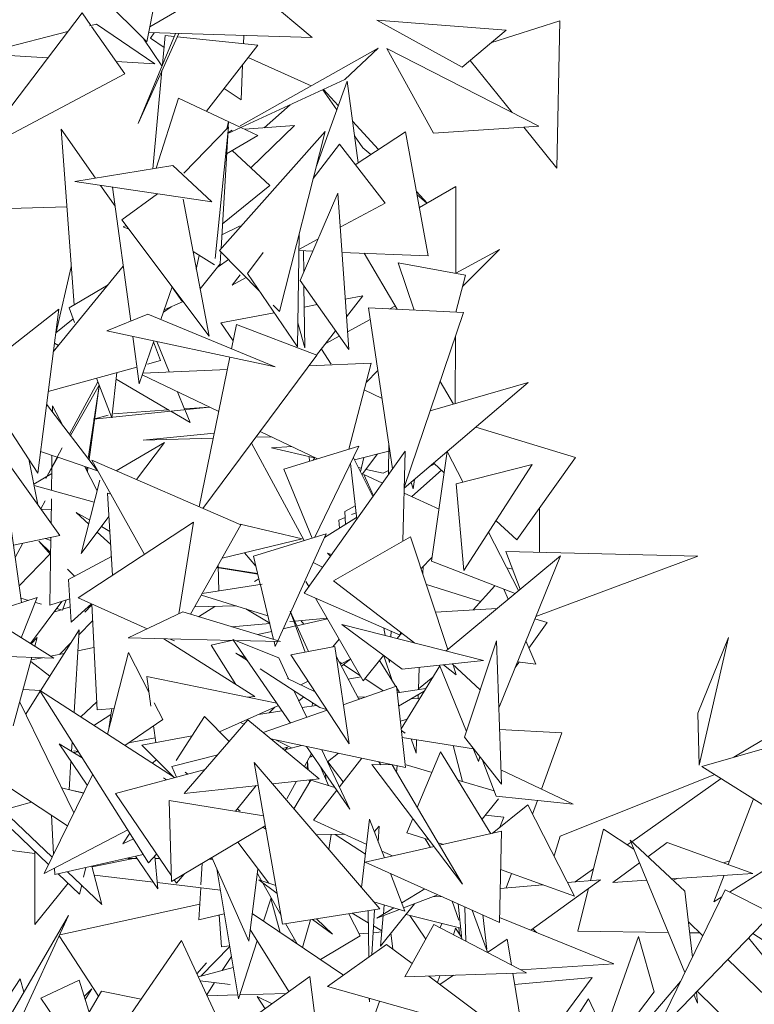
# Model space of a CAD drawing. Header units: metres. Extents: x -14.5 to 19.7, y -19.1 to 4.
# Tile 170 of 218: x 17.521 to 17.688, y 3.447 to 3.671. Entities that reach past the tile are written whole.
import ezdxf

# ---------------------------------------------------------------- set-up
doc = ezdxf.new("R2010")
doc.units = ezdxf.units.M
doc.layers.add('G-IMPT', color=7, linetype='Continuous', lineweight=5)
doc.layers.add('L-PLNT', color=7, linetype='Continuous', lineweight=5, true_color=0x005900)

# ---------------------------------------------------------------- blocks, each defined once
blk = doc.blocks.new('ÁRVORES ORNAMENTAIS - Pequeno e Médio Porte - Ipê-roxo-2976198-A')
at = {"layer": 'G-IMPT', "color": 253, "true_color": 0xaaaaaa}
for p, q in [((7.08361, 3.70653), (7.07538, 3.66582)), ((7.09619, 3.6809), (7.07607, 3.66921)), ((7.09619, 3.6809), (7.11299, 3.66677)), ((7.06147, 3.6797), (7.07538, 3.66582)), ((7.06069, 3.6724), (7.03648, 3.64055)), ((7.06069, 3.6724), (7.06271, 3.66952)), ((7.06235, 3.66942), (7.06399, 3.66985)), ((7.0772, 3.66083), (7.06399, 3.66985)), ((7.1471, 3.66006), (7.12773, 3.67072)), ((7.15713, 3.66842), (7.12773, 3.67072)), ((7.15367, 3.66554), (7.16931, 3.67056)), ((7.16864, 3.63712), (7.16931, 3.67056)), ((7.0384, 3.66323), (7.05747, 3.66816)), ((7.06287, 3.6693), (7.07042, 3.6585)), ((7.07342, 3.64727), (7.08191, 3.66771)), ((7.08266, 3.66769), (7.07342, 3.64727)), ((7.0758, 3.6679), (7.11299, 3.66677)), ((7.07712, 3.66786), (7.07626, 3.66661)), ((7.1471, 3.66006), (7.15713, 3.66842)), ((7.07884, 3.66031), (7.07477, 3.66643)), ((7.07934, 3.66452), (7.07626, 3.66661)), ((7.07898, 3.66065), (7.07958, 3.66721)), ((7.08162, 3.66699), (7.07958, 3.66721)), ((7.10064, 3.66502), (7.08231, 3.66692)), ((7.09739, 3.66535), (7.09747, 3.66724)), ((7.10064, 3.66502), (7.08896, 3.65001)), ((7.09661, 3.6467), (7.12803, 3.66439)), ((7.1204, 3.65721), (7.12803, 3.66439)), ((7.14063, 3.64501), (7.12999, 3.66425)), ((7.16458, 3.64665), (7.12999, 3.66425)), ((7.05292, 3.66218), (7.03869, 3.66298)), ((7.0772, 3.66083), (7.06845, 3.66132)), ((7.11281, 3.65582), (7.09848, 3.66224)), ((7.14893, 3.66159), (7.15846, 3.64976)), ((7.0768, 3.63697), (7.07885, 3.65928)), ((7.09684, 3.65259), (7.09719, 3.66058)), ((7.03648, 3.64055), (7.07042, 3.6585)), ((7.1204, 3.65721), (7.09384, 3.64497)), ((7.12095, 3.65687), (7.11399, 3.63755)), ((7.12348, 3.63832), (7.12095, 3.65687)), ((7.09684, 3.65259), (7.093, 3.65521)), ((7.11859, 3.65033), (7.11543, 3.65492)), ((7.11561, 3.655), (7.11895, 3.65133)), ((7.08262, 3.65301), (7.07756, 3.6371)), ((7.08262, 3.65301), (7.09661, 3.6464)), ((7.10207, 3.64626), (7.10802, 3.65151)), ((7.09398, 3.64769), (7.09361, 3.64601)), ((7.0939, 3.6463), (7.09398, 3.64769)), ((7.12219, 3.64778), (7.12807, 3.64132)), ((7.06375, 3.63481), (7.05594, 3.64592)), ((7.05594, 3.64592), (7.05888, 3.60601)), ((7.09398, 3.64639), (7.08386, 3.63599)), ((7.09096, 3.61658), (7.09398, 3.64639)), ((7.09192, 3.61841), (7.116, 3.64543)), ((7.09386, 3.64515), (7.09485, 3.64571)), ((7.09677, 3.64632), (7.10064, 3.64449)), ((7.10901, 3.6468), (7.09763, 3.64592)), ((7.10901, 3.6468), (7.09909, 3.63714)), ((7.116, 3.64543), (7.10555, 3.60449)), ((7.13425, 3.64536), (7.1228, 3.63787)), ((7.13425, 3.64536), (7.13941, 3.61719)), ((7.14063, 3.64501), (7.16458, 3.64665)), ((7.16116, 3.64641), (7.16864, 3.63712)), ((7.0923, 3.61883), (7.0938, 3.64453)), ((7.09355, 3.64035), (7.10064, 3.64449)), ((7.12455, 3.64169), (7.12264, 3.64446)), ((7.10336, 3.63316), (7.09483, 3.64109)), ((7.11921, 3.64251), (7.11326, 3.63471)), ((7.11921, 3.64251), (7.12958, 3.6291)), ((7.12455, 3.64169), (7.12632, 3.64017)), ((7.05905, 3.63403), (7.0813, 3.63772)), ((7.09022, 3.62946), (7.0813, 3.63772)), ((7.09022, 3.62946), (7.05905, 3.63403)), ((7.0682, 3.62847), (7.06489, 3.63317)), ((7.06762, 3.63277), (7.07174, 3.60231)), ((7.10336, 3.63316), (7.09263, 3.62443)), ((7.13674, 3.6318), (7.13917, 3.62913)), ((7.14571, 3.63292), (7.13741, 3.62812)), ((7.14571, 3.63292), (7.14565, 3.61317)), ((7.06972, 3.62538), (7.07784, 3.63128)), ((7.08956, 3.59894), (7.08366, 3.63007)), ((7.11027, 3.61153), (7.11884, 3.63144)), ((7.11884, 3.63144), (7.12135, 3.59585)), ((7.13687, 3.63105), (7.13912, 3.6291)), ((7.03645, 3.62769), (7.05723, 3.62832)), ((7.11939, 3.62365), (7.12958, 3.6291)), ((7.06972, 3.62538), (7.08956, 3.59894)), ((7.07069, 3.62409), (7.07002, 3.62373)), ((7.07132, 3.62324), (7.07002, 3.62373)), ((7.09248, 3.62194), (7.09661, 3.62401)), ((7.10964, 3.59651), (7.11003, 3.62202)), ((7.10998, 3.61862), (7.11432, 3.62094)), ((7.09192, 3.61841), (7.1011, 3.60904)), ((7.10997, 3.61835), (7.11315, 3.61823)), ((7.1111, 3.61346), (7.11103, 3.61831)), ((7.14565, 3.61324), (7.15562, 3.61863)), ((7.14726, 3.61031), (7.15562, 3.61863)), ((7.09081, 3.61512), (7.08592, 3.61813)), ((7.08735, 3.61726), (7.08667, 3.61416)), ((7.09167, 3.61465), (7.09397, 3.61632)), ((7.0921, 3.61537), (7.09226, 3.61807)), ((7.10184, 3.61796), (7.09831, 3.61312)), ((7.11979, 3.61796), (7.13941, 3.61719)), ((7.12481, 3.61777), (7.13237, 3.60504)), ((7.07005, 3.6148), (7.05414, 3.59533)), ((7.05483, 3.59979), (7.05824, 3.61466)), ((7.0921, 3.61537), (7.08753, 3.60965)), ((7.13254, 3.61554), (7.13619, 3.60485)), ((7.13254, 3.61554), (7.1479, 3.61276)), ((7.09661, 3.61287), (7.09482, 3.61052)), ((7.09482, 3.61052), (7.09799, 3.61221)), ((7.10964, 3.59651), (7.09831, 3.61312)), ((7.11027, 3.61153), (7.12135, 3.59585)), ((7.14571, 3.60438), (7.1479, 3.61276)), ((7.06661, 3.61059), (7.05772, 3.60532)), ((7.07863, 3.60269), (7.08117, 3.61013)), ((7.0835, 3.60671), (7.08114, 3.61006)), ((7.11135, 3.59627), (7.11115, 3.61028)), ((7.12054, 3.60731), (7.12451, 3.60807)), ((7.12451, 3.60807), (7.12082, 3.60333)), ((7.03614, 3.58991), (7.05538, 3.60508)), ((7.05538, 3.60508), (7.05063, 3.56779)), ((7.059, 3.60202), (7.05772, 3.60532)), ((7.0792, 3.60436), (7.08096, 3.60558)), ((7.0835, 3.60671), (7.07938, 3.60487)), ((7.10415, 3.60592), (7.10555, 3.60449)), ((7.11122, 3.60554), (7.11411, 3.60609)), ((7.12584, 3.60536), (7.1313, 3.56876)), ((7.12584, 3.60536), (7.14745, 3.6043)), ((7.13065, 3.60512), (7.13192, 3.60581)), ((7.0547, 3.59968), (7.05867, 3.60287)), ((7.07567, 3.60391), (7.06632, 3.60009)), ((7.07567, 3.60391), (7.10462, 3.59191)), ((7.09225, 3.60193), (7.10437, 3.60424)), ((7.12106, 3.59993), (7.12623, 3.60273)), ((7.13393, 3.56455), (7.14745, 3.6043)), ((7.09225, 3.60193), (7.09506, 3.59785)), ((7.09583, 3.60159), (7.09469, 3.59603)), ((7.09583, 3.60159), (7.11406, 3.59458)), ((7.10972, 3.60194), (7.11135, 3.59627)), ((7.10462, 3.59191), (7.06632, 3.60009)), ((7.07221, 3.59883), (7.07366, 3.5881)), ((7.11833, 3.60012), (7.11402, 3.59458)), ((7.11609, 3.59724), (7.11918, 3.59892)), ((7.14561, 3.59889), (7.14556, 3.58359)), ((7.05439, 3.59732), (7.05532, 3.59678)), ((7.07366, 3.5881), (7.07697, 3.59781)), ((7.07691, 3.59762), (7.0785, 3.59335)), ((7.08051, 3.59079), (7.07766, 3.59767)), ((7.11735, 3.59254), (7.11512, 3.59599)), ((7.09429, 3.59411), (7.08731, 3.56014)), ((7.08817, 3.55977), (7.11406, 3.59458)), ((7.053, 3.58636), (7.07315, 3.59188)), ((7.07556, 3.59254), (7.0785, 3.59335)), ((7.12639, 3.59274), (7.11224, 3.59214)), ((7.12639, 3.59274), (7.12133, 3.57321)), ((7.03614, 3.58991), (7.05063, 3.56779)), ((7.06745, 3.58033), (7.06394, 3.58936)), ((7.06745, 3.58033), (7.06862, 3.59064)), ((7.09176, 3.58179), (7.07435, 3.59012)), ((7.09373, 3.59135), (7.07449, 3.59054)), ((7.12526, 3.5884), (7.12797, 3.59109)), ((7.06426, 3.58854), (7.05785, 3.57662)), ((7.06456, 3.58776), (7.05805, 3.57637)), ((7.06209, 3.5711), (7.0646, 3.58766)), ((7.06228, 3.57085), (7.06461, 3.58763)), ((7.06845, 3.58911), (7.08054, 3.58205)), ((7.13393, 3.56434), (7.16213, 3.58838)), ((7.16213, 3.58838), (7.13984, 3.58194)), ((7.14212, 3.58863), (7.14518, 3.58348)), ((7.08401, 3.58233), (7.08238, 3.58627)), ((7.12482, 3.58668), (7.12892, 3.58472)), ((7.05262, 3.58343), (7.06421, 3.56834)), ((7.054, 3.5831), (7.05398, 3.58166)), ((7.05642, 3.57848), (7.054, 3.5831)), ((7.06326, 3.58004), (7.08966, 3.58279)), ((7.08398, 3.58242), (7.08961, 3.58281)), ((7.0666, 3.58094), (7.06326, 3.58004)), ((7.06785, 3.58127), (7.08036, 3.58216)), ((7.08085, 3.58187), (7.08527, 3.57929)), ((7.08527, 3.57929), (7.08406, 3.58221)), ((7.17288, 3.57131), (7.15024, 3.57825)), ((7.09074, 3.57684), (7.07457, 3.57528)), ((7.10374, 3.57606), (7.10021, 3.57596)), ((7.11424, 3.57103), (7.10119, 3.57728)), ((7.05618, 3.5735), (7.05247, 3.5666)), ((7.0794, 3.57474), (7.06842, 3.56834)), ((7.0794, 3.57474), (7.07309, 3.56632)), ((7.09051, 3.5757), (7.07457, 3.57528)), ((7.09919, 3.57458), (7.11116, 3.55245)), ((7.10838, 3.57383), (7.10377, 3.5735)), ((7.10377, 3.5735), (7.11357, 3.57128)), ((7.12365, 3.57392), (7.1066, 3.56869)), ((7.11364, 3.55321), (7.12365, 3.57392)), ((7.13036, 3.56744), (7.13045, 3.57449)), ((7.05506, 3.57143), (7.05126, 3.57271)), ((7.0552, 3.57138), (7.05247, 3.5666)), ((7.05385, 3.57184), (7.05381, 3.5691)), ((7.06421, 3.56834), (7.05514, 3.5714)), ((7.11116, 3.54052), (7.13415, 3.57276)), ((7.11236, 3.57156), (7.1124, 3.57047)), ((7.11322, 3.57072), (7.11361, 3.57134)), ((7.1268, 3.56246), (7.12238, 3.57129)), ((7.12264, 3.57077), (7.13042, 3.57281)), ((7.12397, 3.56811), (7.12475, 3.57132)), ((7.1279, 3.57215), (7.12433, 3.56741)), ((7.13361, 3.55231), (7.13415, 3.57276)), ((7.14018, 3.54778), (7.14372, 3.57267)), ((7.14726, 3.56577), (7.14372, 3.57267)), ((7.17288, 3.57131), (7.15957, 3.5526)), ((7.05561, 3.55362), (7.04468, 3.56902)), ((7.05063, 3.56063), (7.04857, 3.57093)), ((7.06413, 3.56379), (7.06121, 3.56935)), ((7.06169, 3.56845), (7.0618, 3.56916)), ((7.06189, 3.56805), (7.06203, 3.56908)), ((7.07486, 3.54931), (7.06294, 3.57072)), ((7.06294, 3.57072), (7.0968, 3.55602)), ((7.12315, 3.55733), (7.12173, 3.56994)), ((7.12351, 3.56903), (7.12416, 3.56888)), ((7.14083, 3.56989), (7.13978, 3.56933)), ((7.14304, 3.56785), (7.14064, 3.57006)), ((7.14574, 3.56539), (7.163, 3.56973)), ((7.14753, 3.54565), (7.163, 3.56973)), ((7.05379, 3.56769), (7.0497, 3.56531)), ((7.05381, 3.56894), (7.05373, 3.5639)), ((7.11304, 3.55303), (7.1066, 3.56869)), ((7.12478, 3.56747), (7.12899, 3.56552)), ((7.12478, 3.56747), (7.12692, 3.56262)), ((7.12525, 3.56864), (7.12916, 3.56775)), ((7.13037, 3.56841), (7.12916, 3.56775)), ((7.13565, 3.56244), (7.14238, 3.56845)), ((7.06347, 3.56121), (7.04976, 3.56499)), ((7.06051, 3.54954), (7.06474, 3.5662)), ((7.1355, 3.56569), (7.136, 3.56421)), ((7.13627, 3.56634), (7.136, 3.56421)), ((7.14753, 3.54565), (7.14574, 3.56539)), ((7.0665, 3.5632), (7.06762, 3.54455)), ((7.0665, 3.5632), (7.06723, 3.56303)), ((7.1339, 3.56325), (7.14186, 3.55957)), ((7.05131, 3.55968), (7.05227, 3.56149)), ((7.05371, 3.56197), (7.05363, 3.55641)), ((7.12281, 3.56033), (7.12045, 3.55908)), ((7.05138, 3.55958), (7.05367, 3.55949)), ((7.0622, 3.5562), (7.05933, 3.55885)), ((7.06243, 3.55711), (7.05933, 3.55885)), ((7.06681, 3.55795), (7.06051, 3.54954)), ((7.1206, 3.55613), (7.12045, 3.55908)), ((7.12198, 3.55836), (7.12298, 3.55879)), ((7.16472, 3.55985), (7.16472, 3.54981)), ((7.04442, 3.55623), (7.04691, 3.53835)), ((7.08604, 3.55666), (7.0598, 3.53941)), ((7.06702, 3.55452), (7.06507, 3.55562)), ((7.08604, 3.55666), (7.08268, 3.53584)), ((7.08535, 3.53572), (7.0968, 3.55602)), ((7.09661, 3.55616), (7.11071, 3.55286)), ((7.12311, 3.55771), (7.11584, 3.55314)), ((7.11909, 3.55713), (7.12052, 3.55774)), ((7.11926, 3.55529), (7.11909, 3.55713)), ((7.15957, 3.5526), (7.15482, 3.55698)), ((7.05561, 3.55362), (7.04509, 3.55144)), ((7.0672, 3.55157), (7.06415, 3.5544)), ((7.09964, 3.54891), (7.11623, 3.554)), ((7.10521, 3.52969), (7.11623, 3.554)), ((7.15994, 3.54109), (7.15313, 3.55436)), ((7.0114, 3.55261), (7.05424, 3.52575)), ((7.04548, 3.54864), (7.04719, 3.55188)), ((7.05353, 3.5493), (7.05088, 3.55235)), ((7.05088, 3.55235), (7.05354, 3.54973)), ((7.05357, 3.55246), (7.05228, 3.55293)), ((7.05358, 3.5532), (7.05337, 3.53777)), ((7.09255, 3.54848), (7.11071, 3.55286)), ((7.11788, 3.5433), (7.13539, 3.55333)), ((7.13539, 3.55333), (7.14389, 3.52771)), ((7.0534, 3.54945), (7.04638, 3.54214)), ((7.06736, 3.54887), (7.05762, 3.54363)), ((7.09763, 3.54971), (7.1002, 3.54661)), ((7.10121, 3.54245), (7.09964, 3.54891)), ((7.11741, 3.54929), (7.11646, 3.54959)), ((7.11716, 3.54893), (7.11646, 3.54959)), ((7.14348, 3.52737), (7.16946, 3.54902)), ((7.1555, 3.51457), (7.16946, 3.54902)), ((7.16034, 3.54142), (7.15706, 3.55001)), ((7.15706, 3.55001), (7.20067, 3.54888)), ((7.16387, 3.53523), (7.20067, 3.54888)), ((7.09166, 3.54689), (7.09178, 3.54099)), ((7.11538, 3.54644), (7.11326, 3.54746)), ((7.14031, 3.54869), (7.13778, 3.54614)), ((7.14018, 3.54778), (7.15915, 3.54042)), ((7.05737, 3.54594), (7.05897, 3.54436)), ((7.10064, 3.5448), (7.09133, 3.54632)), ((7.10059, 3.54499), (7.09139, 3.54642)), ((7.13818, 3.54494), (7.13824, 3.54661)), ((7.1586, 3.54598), (7.15727, 3.54628)), ((7.05818, 3.53388), (7.05762, 3.54363)), ((7.088, 3.5404), (7.10165, 3.54252)), ((7.10089, 3.54376), (7.09993, 3.54316)), ((7.10425, 3.52998), (7.10123, 3.54238)), ((7.11224, 3.54203), (7.11159, 3.54316)), ((7.11788, 3.5433), (7.13636, 3.52918)), ((7.1513, 3.53859), (7.13899, 3.54248)), ((7.15457, 3.5422), (7.14962, 3.53674)), ((7.08781, 3.54008), (7.10294, 3.53538)), ((7.11116, 3.54052), (7.13305, 3.53093)), ((7.15759, 3.53912), (7.15662, 3.54141)), ((7.03843, 3.53566), (7.05051, 3.53949)), ((7.04677, 3.53934), (7.04848, 3.53885)), ((7.04684, 3.53039), (7.05051, 3.53949)), ((7.05611, 3.53865), (7.04893, 3.52908)), ((7.05007, 3.53839), (7.05148, 3.53799)), ((7.05787, 3.53921), (7.05337, 3.53777)), ((7.05711, 3.53897), (7.05622, 3.53663)), ((7.05818, 3.53388), (7.0628, 3.53807)), ((7.07552, 3.53241), (7.0598, 3.53941)), ((7.06289, 3.53786), (7.06135, 3.53619)), ((7.06415, 3.514), (7.06288, 3.53803)), ((7.12458, 3.52057), (7.11377, 3.53938)), ((7.05426, 3.53618), (7.05592, 3.53671)), ((7.05488, 3.53701), (7.05622, 3.53663)), ((7.0563, 3.53684), (7.05798, 3.53737)), ((7.08357, 3.53626), (7.07115, 3.53032)), ((7.10582, 3.5295), (7.08357, 3.53626)), ((7.09584, 3.53759), (7.0863, 3.53739)), ((7.09091, 3.53749), (7.0872, 3.53516)), ((7.09791, 3.53694), (7.10335, 3.5337)), ((7.10802, 3.5364), (7.11215, 3.52725)), ((7.10802, 3.5364), (7.11144, 3.52712)), ((7.14107, 3.5362), (7.1551, 3.53705)), ((7.06308, 3.53419), (7.05996, 3.53102)), ((7.10336, 3.53365), (7.09473, 3.53287)), ((7.10886, 3.53414), (7.1079, 3.53405)), ((7.11639, 3.53481), (7.10904, 3.53415)), ((7.1095, 3.53312), (7.11646, 3.53469)), ((7.11041, 3.53428), (7.11108, 3.53347)), ((7.13348, 3.52323), (7.11978, 3.53339)), ((7.15198, 3.52521), (7.11978, 3.53339)), ((7.16645, 3.53381), (7.1623, 3.528)), ((7.16645, 3.53381), (7.16366, 3.53469)), ((7.05126, 3.51834), (7.06003, 3.53221)), ((7.05886, 3.5134), (7.06003, 3.53221)), ((7.10057, 3.5311), (7.1038, 3.53183)), ((7.10645, 3.53243), (7.10925, 3.53306)), ((7.1293, 3.53257), (7.12958, 3.5309)), ((7.13097, 3.53184), (7.1309, 3.53057)), ((7.13235, 3.5302), (7.13337, 3.53147)), ((7.13305, 3.53093), (7.13307, 3.53169)), ((7.04908, 3.52898), (7.05048, 3.53046)), ((7.05048, 3.53046), (7.04994, 3.52844)), ((7.05807, 3.52911), (7.0556, 3.52661)), ((7.09513, 3.52975), (7.07115, 3.53032)), ((7.07927, 3.53013), (7.10001, 3.51699)), ((7.08169, 3.52966), (7.08071, 3.53009)), ((7.09006, 3.52872), (7.09468, 3.52976)), ((7.09496, 3.53001), (7.10541, 3.5258)), ((7.09496, 3.53001), (7.10808, 3.51098)), ((7.10582, 3.5295), (7.09561, 3.52974)), ((7.10463, 3.52842), (7.10436, 3.52954)), ((7.10463, 3.52842), (7.10513, 3.52952)), ((7.11773, 3.52828), (7.11912, 3.53007)), ((7.14766, 3.5078), (7.15493, 3.52968)), ((7.15603, 3.49709), (7.15493, 3.52968)), ((7.16384, 3.52437), (7.16161, 3.52964)), ((7.20073, 3.51324), (7.20765, 3.53042)), ((7.20098, 3.5014), (7.20765, 3.53042)), ((7.00126, 3.52768), (7.05424, 3.52575)), ((7.05352, 3.5262), (7.05662, 3.52681)), ((7.05974, 3.52742), (7.0634, 3.52815)), ((7.06645, 3.50848), (7.07123, 3.52705)), ((7.07594, 3.51784), (7.07123, 3.52705)), ((7.09566, 3.51974), (7.09006, 3.52872)), ((7.09827, 3.52521), (7.09567, 3.52689)), ((7.09567, 3.52689), (7.09784, 3.52583)), ((7.11814, 3.52835), (7.10817, 3.52651)), ((7.12141, 3.50625), (7.10817, 3.52651)), ((7.12141, 3.50625), (7.11814, 3.52835)), ((7.04926, 3.52593), (7.04504, 3.51033)), ((7.04901, 3.52501), (7.05334, 3.52163)), ((7.0491, 3.52532), (7.05171, 3.52584)), ((7.10541, 3.5258), (7.10763, 3.52106)), ((7.12363, 3.5164), (7.11846, 3.52616)), ((7.1191, 3.52496), (7.11974, 3.52453)), ((7.11942, 3.52436), (7.12181, 3.52561)), ((7.12181, 3.52561), (7.11967, 3.52388)), ((7.12015, 3.52427), (7.12386, 3.52183)), ((7.12458, 3.52057), (7.12925, 3.52636)), ((7.12834, 3.52523), (7.13203, 3.51932)), ((7.12934, 3.5263), (7.13118, 3.52068)), ((7.13047, 3.52546), (7.13058, 3.52476)), ((7.13062, 3.52535), (7.13058, 3.52476)), ((7.13348, 3.52323), (7.15198, 3.52521)), ((7.15122, 3.51853), (7.14482, 3.52444)), ((7.16004, 3.52483), (7.15917, 3.52362)), ((7.16384, 3.52437), (7.15968, 3.52488)), ((7.11477, 3.51449), (7.10121, 3.52329)), ((7.14202, 3.52397), (7.13325, 3.50969)), ((7.13717, 3.5186), (7.13736, 3.52364)), ((7.14196, 3.52414), (7.14808, 3.50904)), ((7.14284, 3.52423), (7.14579, 3.52198)), ((7.14505, 3.52423), (7.14579, 3.52198)), ((7.07545, 3.52156), (7.07635, 3.51485)), ((7.07545, 3.52156), (7.10497, 3.5155)), ((7.10743, 3.52114), (7.11368, 3.51807)), ((7.11041, 3.51967), (7.11207, 3.52054)), ((7.12121, 3.52097), (7.12406, 3.52148)), ((7.125, 3.52108), (7.12918, 3.51833)), ((7.14044, 3.52139), (7.13718, 3.51877)), ((7.04728, 3.51861), (7.05131, 3.51841)), ((7.04787, 3.51298), (7.05118, 3.51822)), ((7.07579, 3.47926), (7.051, 3.5185)), ((7.08171, 3.49858), (7.051, 3.5185)), ((7.10895, 3.51827), (7.11177, 3.51227)), ((7.13217, 3.51937), (7.12009, 3.51516)), ((7.13423, 3.5009), (7.13217, 3.51937)), ((7.13221, 3.51904), (7.13289, 3.51794)), ((7.13234, 3.51785), (7.13889, 3.51887)), ((7.13267, 3.51486), (7.13849, 3.51823)), ((7.04651, 3.51576), (7.05881, 3.49058)), ((7.06042, 3.51239), (7.06405, 3.51584)), ((7.07903, 3.51181), (7.0771, 3.51558)), ((7.09837, 3.51685), (7.10001, 3.51699)), ((7.11106, 3.5169), (7.11, 3.51603)), ((7.11308, 3.51559), (7.11302, 3.51486)), ((7.12333, 3.51696), (7.12509, 3.5169)), ((7.12358, 3.5165), (7.12419, 3.51659)), ((7.13565, 3.51658), (7.13745, 3.51653)), ((7.13709, 3.51654), (7.13713, 3.51744)), ((7.06415, 3.514), (7.06795, 3.51432)), ((7.06676, 3.50969), (7.06746, 3.51428)), ((7.09196, 3.50897), (7.10532, 3.51498)), ((7.10084, 3.51297), (7.10614, 3.51379)), ((7.11642, 3.51388), (7.10188, 3.50882)), ((7.1045, 3.51461), (7.10322, 3.51334)), ((7.11072, 3.5145), (7.11397, 3.51501)), ((7.11477, 3.51449), (7.11629, 3.51409)), ((7.20098, 3.5014), (7.20073, 3.51324)), ((7.06726, 3.51295), (7.06339, 3.51046)), ((7.0704, 3.50592), (7.07903, 3.51181)), ((7.08852, 3.51247), (7.0821, 3.50245)), ((7.0984, 3.51169), (7.08394, 3.49501)), ((7.08852, 3.51247), (7.09413, 3.50676)), ((7.09754, 3.5107), (7.0967, 3.51111)), ((7.11461, 3.49832), (7.0984, 3.51169)), ((7.13305, 3.51145), (7.1344, 3.51176)), ((7.07694, 3.51039), (7.07745, 3.50658)), ((7.13413, 3.50868), (7.13329, 3.50928)), ((7.13413, 3.50868), (7.1333, 3.5092)), ((7.16976, 3.5088), (7.15561, 3.50953)), ((7.16976, 3.5088), (7.16517, 3.49597)), ((7.02853, 3.50656), (7.05738, 3.48764)), ((7.05831, 3.50456), (7.05845, 3.50672)), ((7.07128, 3.50652), (7.07732, 3.50761)), ((7.08572, 3.50811), (7.07426, 3.50599)), ((7.13423, 3.5009), (7.10361, 3.50739)), ((7.10834, 3.50535), (7.10466, 3.50717)), ((7.14966, 3.50513), (7.13347, 3.50773)), ((7.13554, 3.50739), (7.13662, 3.50413)), ((7.13662, 3.50413), (7.13673, 3.5072)), ((7.15603, 3.49709), (7.14766, 3.5078)), ((7.20161, 3.50114), (7.22415, 3.50754)), ((7.21525, 3.50705), (7.20888, 3.5032)), ((7.06188, 3.49686), (7.05545, 3.50628)), ((7.06073, 3.5031), (7.05545, 3.50628)), ((7.05882, 3.50467), (7.05983, 3.50453)), ((7.05882, 3.50428), (7.05987, 3.50447)), ((7.08166, 3.49862), (7.07426, 3.50599)), ((7.10627, 3.5052), (7.1074, 3.5055)), ((7.1068, 3.50476), (7.1074, 3.5055)), ((7.11058, 3.50592), (7.107, 3.50501)), ((7.11175, 3.50567), (7.12159, 3.49139)), ((7.11522, 3.50493), (7.12159, 3.49139)), ((7.11897, 3.50413), (7.11653, 3.50216)), ((7.13692, 3.4918), (7.14221, 3.50442)), ((7.14221, 3.50442), (7.15364, 3.48584)), ((7.14507, 3.50587), (7.14721, 3.49772)), ((7.14956, 3.50537), (7.15083, 3.50225)), ((7.05777, 3.49585), (7.05817, 3.50229)), ((7.07761, 3.50265), (7.07664, 3.50187)), ((7.09153, 3.50376), (7.08111, 3.50114)), ((7.10628, 3.46531), (7.09982, 3.50204)), ((7.12842, 3.46876), (7.09982, 3.50204)), ((7.11126, 3.50109), (7.11287, 3.50404)), ((7.11195, 3.50196), (7.11184, 3.50061)), ((7.11211, 3.50039), (7.11192, 3.5023)), ((7.1126, 3.50324), (7.11318, 3.50358)), ((7.11655, 3.50218), (7.12009, 3.49761)), ((7.1192, 3.49647), (7.12428, 3.50301)), ((7.1282, 3.50218), (7.12859, 3.50152)), ((7.15115, 3.50334), (7.15083, 3.50225)), ((7.15185, 3.5023), (7.15485, 3.49441)), ((7.06827, 3.49495), (7.08865, 3.50045)), ((7.08111, 3.50114), (7.08218, 3.4987)), ((7.08473, 3.49939), (7.0841, 3.49984)), ((7.11676, 3.49678), (7.11483, 3.50119)), ((7.13118, 3.50151), (7.12658, 3.50154)), ((7.12658, 3.50154), (7.14721, 3.47441)), ((7.13118, 3.50151), (7.14721, 3.47441)), ((7.13232, 3.5013), (7.13219, 3.4998)), ((7.1344, 3.50149), (7.14026, 3.49976)), ((7.17237, 3.49254), (7.15592, 3.50037)), ((7.20161, 3.50114), (7.22153, 3.48863)), ((7.0631, 3.49935), (7.0521, 3.47683)), ((7.07989, 3.49808), (7.07923, 3.49856)), ((7.11461, 3.49832), (7.104, 3.49718)), ((7.10725, 3.49377), (7.10944, 3.49776)), ((7.11272, 3.49803), (7.10887, 3.49151)), ((7.1124, 3.49748), (7.11234, 3.49808)), ((7.11272, 3.49803), (7.11817, 3.49635)), ((7.11604, 3.49944), (7.11613, 3.49823)), ((7.14615, 3.49803), (7.1544, 3.4956)), ((7.16943, 3.48529), (7.20454, 3.4993)), ((7.18569, 3.48402), (7.20599, 3.49839)), ((7.05604, 3.49627), (7.06101, 3.49508)), ((7.05889, 3.49559), (7.06104, 3.49514)), ((7.10074, 3.49682), (7.08394, 3.49501)), ((7.09554, 3.49097), (7.10028, 3.49677)), ((7.11335, 3.48892), (7.11862, 3.49571)), ((7.04266, 3.49117), (7.04917, 3.49302)), ((7.06827, 3.49495), (7.08099, 3.47628)), ((7.0805, 3.49342), (7.08103, 3.47499)), ((7.0805, 3.49342), (7.10195, 3.48992)), ((7.15535, 3.49377), (7.15163, 3.48912)), ((7.17237, 3.49254), (7.15485, 3.49441)), ((7.16425, 3.49341), (7.16314, 3.49031)), ((7.21338, 3.49375), (7.20762, 3.47883)), ((7.04266, 3.49117), (7.0539, 3.48052)), ((7.09661, 3.491), (7.09595, 3.49147)), ((7.15396, 3.48592), (7.16206, 3.49242)), ((7.16206, 3.49242), (7.17266, 3.47168)), ((7.05374, 3.49002), (7.05423, 3.48118)), ((7.11335, 3.48892), (7.12529, 3.48348)), ((7.12424, 3.47362), (7.12602, 3.48915)), ((7.12602, 3.48915), (7.12942, 3.48036)), ((7.1345, 3.48602), (7.13588, 3.48931)), ((7.15659, 3.4896), (7.15237, 3.49005)), ((7.15659, 3.4896), (7.15569, 3.4873)), ((7.05308, 3.47885), (7.04478, 3.48677)), ((7.07106, 3.48675), (7.0521, 3.47683)), ((7.08103, 3.47499), (7.10235, 3.48764)), ((7.1025, 3.48684), (7.10181, 3.48732)), ((7.12714, 3.48625), (7.12825, 3.48759)), ((7.12825, 3.48759), (7.12804, 3.48392)), ((7.15604, 3.48639), (7.142, 3.48321)), ((7.15604, 3.48639), (7.1556, 3.46565)), ((7.17923, 3.48687), (7.17631, 3.47519)), ((7.17923, 3.48687), (7.18617, 3.48231)), ((7.07155, 3.48597), (7.06999, 3.48354)), ((7.07238, 3.48466), (7.06999, 3.48354)), ((7.11394, 3.48562), (7.12036, 3.48573)), ((7.11733, 3.48568), (7.11679, 3.48229)), ((7.11822, 3.48569), (7.12511, 3.48119)), ((7.1345, 3.48602), (7.13959, 3.48442)), ((7.13873, 3.48469), (7.13991, 3.48274)), ((7.16943, 3.48529), (7.168, 3.4808)), ((7.18531, 3.48437), (7.19778, 3.4728)), ((7.18531, 3.48437), (7.19777, 3.4543)), ((7.04997, 3.48133), (7.04163, 3.48241)), ((7.04997, 3.48182), (7.04997, 3.46519)), ((7.10315, 3.4746), (7.0961, 3.48394)), ((7.14074, 3.48292), (7.12507, 3.47938)), ((7.12883, 3.48187), (7.13124, 3.48078)), ((7.14167, 3.48378), (7.14285, 3.4834)), ((7.18466, 3.4833), (7.18551, 3.4839)), ((7.19375, 3.48387), (7.18935, 3.48062)), ((7.21319, 3.47681), (7.19375, 3.48387)), ((7.05448, 3.47655), (7.07461, 3.48113)), ((7.07241, 3.48022), (7.06298, 3.47833)), ((7.07111, 3.48023), (7.07323, 3.48021)), ((7.07794, 3.4733), (7.07287, 3.48073)), ((7.07579, 3.47926), (7.07763, 3.48121)), ((7.07794, 3.4733), (7.07722, 3.48077)), ((7.07727, 3.48018), (7.07834, 3.48017)), ((7.08958, 3.48006), (7.09039, 3.48005)), ((7.09022, 3.48044), (7.09858, 3.46143)), ((7.20655, 3.47922), (7.20796, 3.4797)), ((7.21988, 3.48008), (7.20788, 3.47258)), ((7.0544, 3.47803), (7.05448, 3.47655)), ((7.06151, 3.47815), (7.06101, 3.47599)), ((7.06294, 3.47848), (7.06521, 3.46979)), ((7.08772, 3.47423), (7.08802, 3.47914)), ((7.09134, 3.47789), (7.09623, 3.44829)), ((7.10069, 3.47786), (7.09858, 3.46143)), ((7.1556, 3.46565), (7.12507, 3.47938)), ((7.15586, 3.47772), (7.17266, 3.47168)), ((7.17278, 3.47489), (7.17697, 3.47786)), ((7.18745, 3.47922), (7.18139, 3.47476)), ((7.06013, 3.47212), (7.05529, 3.47674)), ((7.05738, 3.47721), (7.06521, 3.46979)), ((7.0769, 3.47483), (7.06348, 3.47644)), ((7.08163, 3.47534), (7.08215, 3.47457)), ((7.08215, 3.47457), (7.08387, 3.47667)), ((7.10147, 3.47515), (7.10055, 3.47678)), ((7.10505, 3.47229), (7.10091, 3.47533)), ((7.10091, 3.47533), (7.10474, 3.47408)), ((7.13079, 3.47681), (7.1341, 3.46824)), ((7.15831, 3.47683), (7.15713, 3.47354)), ((7.1627, 3.46392), (7.17858, 3.47539)), ((7.1711, 3.47474), (7.17858, 3.47539)), ((7.18909, 3.47526), (7.18139, 3.47476)), ((7.21319, 3.47681), (7.19474, 3.47562)), ((7.19507, 3.47531), (7.19626, 3.47572)), ((7.20668, 3.47639), (7.20436, 3.47038)), ((7.05751, 3.47462), (7.04997, 3.46519)), ((7.0606, 3.47417), (7.06013, 3.47212)), ((7.09214, 3.47301), (7.0778, 3.47473)), ((7.08722, 3.46626), (7.08767, 3.47355)), ((7.10594, 3.46726), (7.10169, 3.47476)), ((7.13863, 3.47329), (7.13338, 3.4701)), ((7.15577, 3.47342), (7.16549, 3.47426)), ((7.17587, 3.47343), (7.17343, 3.46369)), ((7.20692, 3.47306), (7.19077, 3.43993)), ((7.19778, 3.4728), (7.19948, 3.45779)), ((7.20692, 3.47306), (7.21761, 3.46774)), ((7.10366, 3.47129), (7.10194, 3.46597)), ((7.10361, 3.47114), (7.10575, 3.46341)), ((7.14161, 3.47195), (7.13381, 3.46898)), ((7.14265, 3.47148), (7.14063, 3.47158)), ((7.20616, 3.4715), (7.20436, 3.47038)), ((7.0556, 3.46285), (7.08744, 3.46983)), ((7.10628, 3.46531), (7.12842, 3.46876)), ((7.12575, 3.46835), (7.12588, 3.45782)), ((7.12718, 3.46857), (7.12661, 3.45833)), ((7.12706, 3.47035), (7.1341, 3.46824)), ((7.13157, 3.469), (7.12775, 3.46668)), ((7.13285, 3.46862), (7.12775, 3.46668)), ((7.13627, 3.46992), (7.12855, 3.46027)), ((7.12941, 3.46964), (7.12922, 3.46757)), ((7.14639, 3.46621), (7.14483, 3.4705)), ((7.1462, 3.46988), (7.14705, 3.46187)), ((7.14773, 3.46919), (7.14796, 3.4614)), ((7.15291, 3.45891), (7.14936, 3.46846)), ((7.03835, 3.43422), (7.05764, 3.46727)), ((7.04103, 3.4313), (7.05764, 3.46727)), ((7.08722, 3.46626), (7.09303, 3.46763)), ((7.09237, 3.46016), (7.09185, 3.46735)), ((7.12016, 3.45373), (7.09938, 3.46769)), ((7.11082, 3.46), (7.11262, 3.4663)), ((7.11765, 3.46301), (7.11309, 3.46637)), ((7.11765, 3.46301), (7.11401, 3.46651)), ((7.12394, 3.46265), (7.12135, 3.46766)), ((7.12208, 3.46777), (7.12578, 3.46558)), ((7.12919, 3.46723), (7.12855, 3.46027)), ((7.1344, 3.46748), (7.14678, 3.46437)), ((7.13884, 3.46187), (7.1352, 3.46728)), ((7.15276, 3.45964), (7.15178, 3.46737)), ((7.15562, 3.46679), (7.18163, 3.45624)), ((7.21761, 3.46774), (7.19077, 3.43993)), ((7.10774, 3.44997), (7.09891, 3.46404)), ((7.10957, 3.46084), (7.10698, 3.46542)), ((7.12698, 3.46487), (7.12887, 3.46374)), ((7.13405, 3.4533), (7.14069, 3.46519)), ((7.14069, 3.46519), (7.16171, 3.45424)), ((7.14207, 3.46446), (7.14258, 3.46543)), ((7.14562, 3.46437), (7.14513, 3.46287)), ((7.14562, 3.46437), (7.147, 3.46235)), ((7.1465, 3.46309), (7.14636, 3.46448)), ((7.16316, 3.46426), (7.16404, 3.46337)), ((7.19857, 3.46583), (7.20185, 3.46267)), ((7.05551, 3.46265), (7.06442, 3.44893)), ((7.10839, 3.46164), (7.10908, 3.4617)), ((7.11493, 3.45724), (7.12394, 3.46265)), ((7.12373, 3.46305), (7.12581, 3.46324)), ((7.12689, 3.46334), (7.12885, 3.46352)), ((7.13133, 3.45965), (7.1309, 3.46321)), ((7.15734, 3.46188), (7.15284, 3.45886)), ((7.15734, 3.46188), (7.15831, 3.45601)), ((7.17343, 3.46369), (7.19399, 3.46342)), ((7.18723, 3.46246), (7.17578, 3.43025)), ((7.19077, 3.44991), (7.18723, 3.46246)), ((7.19885, 3.46335), (7.20117, 3.46332)), ((7.21712, 3.45609), (7.21224, 3.46218)), ((7.21682, 3.46078), (7.21319, 3.46315)), ((7.07107, 3.44381), (7.08332, 3.46157)), ((7.08332, 3.46157), (7.09342, 3.43971)), ((7.08766, 3.45344), (7.09426, 3.46021)), ((7.09237, 3.46016), (7.09424, 3.46033)), ((7.1005, 3.46152), (7.09623, 3.44829)), ((7.12992, 3.4607), (7.11649, 3.45111)), ((7.12992, 3.4607), (7.13575, 3.45633)), ((7.09463, 3.45797), (7.09256, 3.45474)), ((7.20749, 3.45725), (7.21622, 3.44884)), ((7.08899, 3.45653), (7.0868, 3.45403)), ((7.09505, 3.4554), (7.08714, 3.4533)), ((7.16045, 3.45489), (7.18163, 3.45624)), ((7.0466, 3.45285), (7.03834, 3.44032)), ((7.0466, 3.45285), (7.04745, 3.44981)), ((7.11251, 3.45339), (7.0874, 3.4354)), ((7.11251, 3.45339), (7.11505, 3.43284)), ((7.13405, 3.4533), (7.16171, 3.45424)), ((7.13954, 3.45348), (7.15856, 3.43922)), ((7.14205, 3.45357), (7.14153, 3.452)), ((7.14512, 3.45367), (7.14205, 3.45161)), ((7.15862, 3.45413), (7.16077, 3.44117)), ((7.15905, 3.45155), (7.1767, 3.45319)), ((7.1767, 3.45319), (7.16406, 3.43616)), ((7.05133, 3.44843), (7.06004, 3.45257)), ((7.06004, 3.45257), (7.06761, 3.42845)), ((7.06292, 3.45057), (7.0612, 3.44888)), ((7.06292, 3.45057), (7.06143, 3.44813)), ((7.09437, 3.45155), (7.08755, 3.45242)), ((7.09081, 3.452), (7.08903, 3.44922)), ((7.11649, 3.45111), (7.13771, 3.44511)), ((7.18204, 3.43505), (7.19679, 3.45229)), ((7.05133, 3.44843), (7.06561, 3.42741)), ((7.06508, 3.45007), (7.06233, 3.44529)), ((7.06508, 3.45007), (7.07413, 3.44826)), ((7.09608, 3.4492), (7.08913, 3.449)), ((7.10713, 3.44953), (7.09661, 3.44922)), ((7.10053, 3.44881), (7.10389, 3.44721)), ((7.10053, 3.44881), (7.10229, 3.44607)), ((7.126, 3.44842), (7.12601, 3.44765)), ((7.12606, 3.44841), (7.12601, 3.44765)), ((7.17588, 3.44829), (7.16927, 3.43821)), ((7.19077, 3.44991), (7.17578, 3.43025)), ((7.17838, 3.44305), (7.17588, 3.44829)), ((7.19983, 3.44932), (7.20066, 3.44732)), ((7.20037, 3.44988), (7.20066, 3.44732)), ((7.20055, 3.45006), (7.20965, 3.44119)), ((7.12832, 3.44774), (7.12693, 3.44395))]:
    blk.add_line(p, q, dxfattribs=at)

msp = doc.modelspace()

# ---------------------------------------------------------------- block references
at = {"layer": 'L-PLNT', "color": 253, "true_color": 0xaaaaaa}
msp.add_blockref('ÁRVORES ORNAMENTAIS - Pequeno e Médio Porte - Ipê-roxo-2976198-A', (10.47483, 0), dxfattribs=at)

doc.saveas('drawing.dxf')
